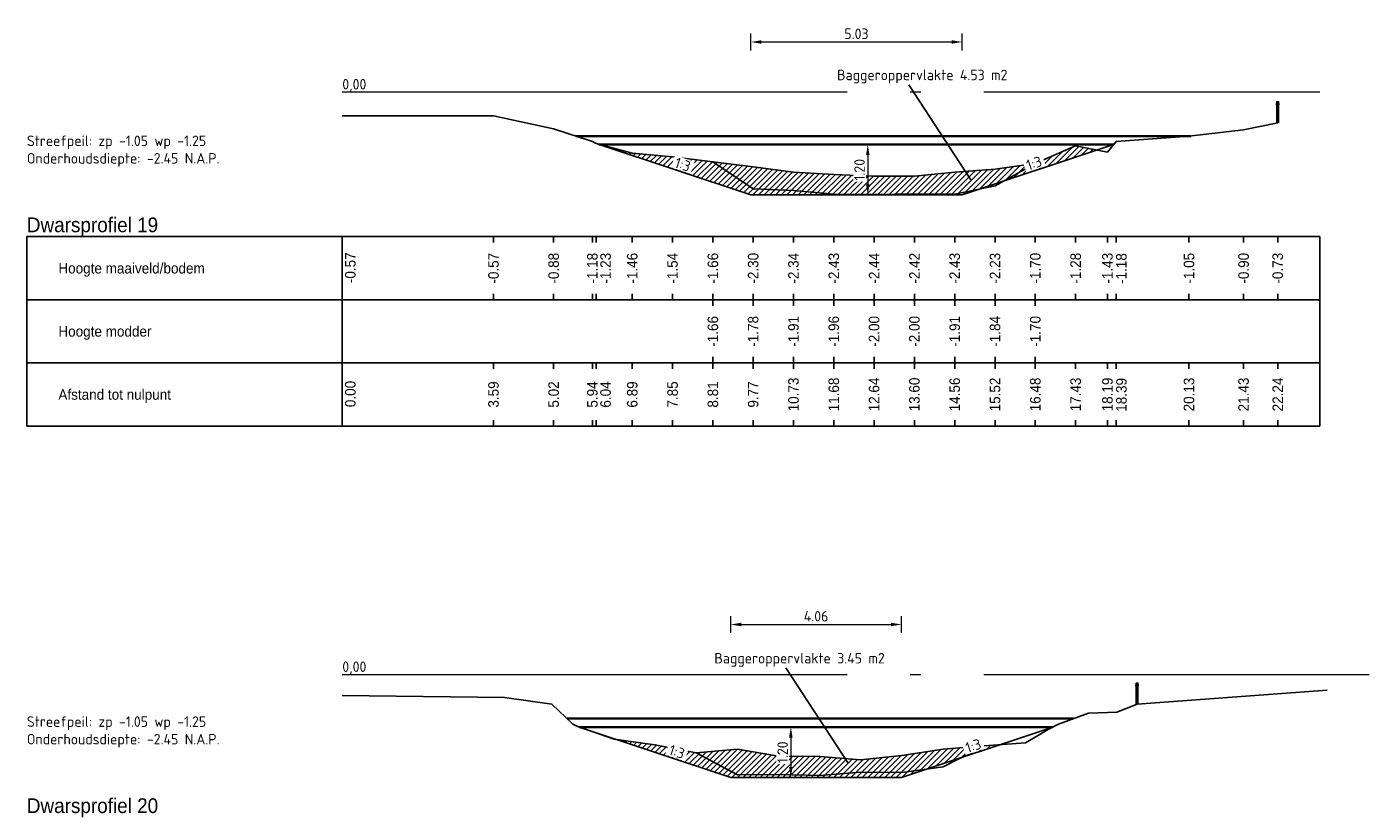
# Model space of a CAD drawing. Header units: metres. Extents: x 163463 to 198797, y 577287 to 592106.
# Tile 15 of 64: x 198180 to 198212, y 581688 to 581706. Entities that reach past the tile are written whole.
import ezdxf
from ezdxf.enums import TextEntityAlignment as Align

# ---------------------------------------------------------------- set-up
doc = ezdxf.new("R2010")
doc.units = ezdxf.units.M
doc.linetypes.add('AL-NAP_LIJN', pattern=[15.25, 12, -1.5, 0.25, -1.5])
doc.linetypes.add('MODDERLIJN', pattern=[2, 1, -1])
for name, color, linetype in [('0932-PRL_MODDERLIJN', 8, 'MODDERLIJN'), ('0943-PRP_RASTER', 8, 'Continuous'), ('0950-PRL_MAAIVELD', 8, 'Continuous'), ('0970-PRO_REFERENTIELIJN', 7, 'Continuous'), ('0971-PRO_BALKLIJN', 1, 'Continuous'), ('0973-PRO_PARAMETERS', 1, 'Continuous'), ('0974-PRO_AFSTAND', 1, 'Continuous'), ('0975-PRO_HOOGTE-MAAIVELD', 1, 'Continuous'), ('0976-PRO_HOOGTE-SLIBLAAG', 1, 'Continuous'), ('baggerarcering', 1, 'Continuous'), ('baggeroppervlak', 7, 'Continuous'), ('Legger', 2, 'Continuous'), ('Teksten', 7, 'Continuous')]:
    doc.layers.add(name, color=color, linetype=linetype)
doc.layers.add('N-WA-WH-GRONDWATERLIJN-G', color=150, linetype='AL-GRONDWATERLIJN', lineweight=35)
doc.layers.add('X-XX-AL-NAP-G', color=7, linetype='AL-NAP_LIJN', lineweight=18)
doc.styles.add('NLCS-ISO', font='NLCS-ISO.ttf')
doc.styles.add('NLCS-ISO-M100-T25', font='NLCS-ISO.ttf', dxfattribs={"height": 0.25})
doc.styles.add('StagCAD', font='txt', dxfattribs={"width": 0.96})
doc.linetypes.add('AL-GRONDWATERLIJN', pattern='A,6,[32,NLCS.SHX,S=1,R=0,X=0,Y=0],6', length=12)
doc.dimstyles.new('NLCS-M100-T25-PIJL_l3_h1', dxfattribs={"dimscale": 0.1, "dimtxt": 0.25, "dimasz": 2.5, "dimexe": 2, "dimexo": 2, "dimgap": 0.7, "dimtad": 1, "dimzin": 0, "dimdsep": 46, "dimtxsty": 'NLCS-ISO-M100-T25', "dimcen": 2.5, "dimdle": 2, "dimclrd": 256, "dimclre": 256, "dimclrt": 256, "dimadec": 1, "dimazin": 0, "dimtfac": 1, "dimtofl": 0, "dimtmove": 1, "dimatfit": 0, "dimfxl": 2, "dimfxlon": 1, "dimtfill": 1, "dimtfillclr": 256, "dimtolj": 1, "dimtzin": 0, "dimlwd": 18, "dimlwe": 18, "dimarcsym": 0})

# ---------------------------------------------------------------- blocks, each defined once
blk = doc.blocks.new('PRASTR', base_point=(0, 1.5))
at = {"layer": '0943-PRP_RASTER'}
for points in [[(-0.04, 1.94, 0), (0.04, 1.94, 0)], [(-0.02, 1.5, 0), (-0.02, 2, 0), (0.02, 2, 0), (0.02, 1.5, 0)]]:
    blk.add_polyline3d(points, dxfattribs=at)
blk = doc.blocks.new('*D522')
at = {"lineweight": 18, "transparency": 16777216}
for p, q in [((198200.148, 581703.468), (198199.948, 581703.468)), ((198200.148, 581703.218), (198200.148, 581702.518)), ((198200.148, 581702.268), (198199.948, 581702.268))]:
    blk.add_line(p, q, dxfattribs=at)
at = {"transparency": 16777216}
for points in [[(198200.107, 581703.218), (198200.19, 581703.218), (198200.148, 581703.468)], [(198200.107, 581702.518), (198200.19, 581702.518), (198200.148, 581702.268)]]:
    blk.add_solid(points, dxfattribs=at)
at = {"layer": 'Defpoints', "color": 0, "transparency": 16777216}
for p in [(198200.148, 581703.468), (198200.148, 581702.268), (198200.148, 581702.268)]:
    blk.add_point(p, dxfattribs=at)
at = {"transparency": 16777216, "insert": (198199.953, 581702.868), "char_height": 0.25, "attachment_point": 5, "rotation": 90, "style": 'NLCS-ISO-M100-T25', "bg_fill": 3, "box_fill_scale": 1.1, "bg_fill_color": 256, "bg_fill_true_color": 13158600, "bg_fill_transparency": 0}
blk.add_mtext('\\A1;1.20', dxfattribs=at)
blk = doc.blocks.new('*D523')
at = {"lineweight": 18, "transparency": 16777216}
for p, q in [((198198.319, 581689.628), (198198.119, 581689.628)), ((198198.319, 581689.378), (198198.319, 581688.678)), ((198198.319, 581688.428), (198198.119, 581688.428))]:
    blk.add_line(p, q, dxfattribs=at)
at = {"transparency": 16777216}
for points in [[(198198.277, 581689.378), (198198.36, 581689.378), (198198.319, 581689.628)], [(198198.277, 581688.678), (198198.36, 581688.678), (198198.319, 581688.428)]]:
    blk.add_solid(points, dxfattribs=at)
at = {"layer": 'Defpoints', "color": 0, "transparency": 16777216}
for p in [(198198.319, 581689.628), (198198.319, 581688.428), (198198.319, 581688.428)]:
    blk.add_point(p, dxfattribs=at)
at = {"transparency": 16777216, "insert": (198198.124, 581689.028), "char_height": 0.25, "attachment_point": 5, "rotation": 90, "style": 'NLCS-ISO-M100-T25', "bg_fill": 3, "box_fill_scale": 1.1, "bg_fill_color": 256, "bg_fill_true_color": 13158600, "bg_fill_transparency": 0}
blk.add_mtext('\\A1;1.20', dxfattribs=at)
blk = doc.blocks.new('*D552')
at = {"lineweight": 18, "transparency": 16777216}
for p, q in [((198197.366, 581705.704), (198197.366, 581706.104)), ((198202.392, 581705.704), (198202.392, 581706.104)), ((198197.616, 581705.904), (198202.142, 581705.904))]:
    blk.add_line(p, q, dxfattribs=at)
at = {"transparency": 16777216}
for points in [[(198197.616, 581705.945), (198197.616, 581705.862), (198197.366, 581705.904)], [(198202.142, 581705.945), (198202.142, 581705.862), (198202.392, 581705.904)]]:
    blk.add_solid(points, dxfattribs=at)
at = {"layer": 'Defpoints', "color": 0, "transparency": 16777216}
for p in [(198202.392, 581705.904), (198197.366, 581702.268), (198202.392, 581702.268)]:
    blk.add_point(p, dxfattribs=at)
at = {"transparency": 16777216, "insert": (198199.879, 581706.099), "char_height": 0.25, "attachment_point": 5, "style": 'NLCS-ISO-M100-T25', "bg_fill": 3, "box_fill_scale": 1.1, "bg_fill_color": 256, "bg_fill_true_color": 13158600, "bg_fill_transparency": 0}
blk.add_mtext('\\A1;5.03', dxfattribs=at)
blk = doc.blocks.new('*D553')
at = {"lineweight": 18, "transparency": 16777216}
for p, q in [((198196.889, 581691.864), (198196.889, 581692.264)), ((198200.948, 581691.864), (198200.948, 581692.264)), ((198197.139, 581692.064), (198200.698, 581692.064))]:
    blk.add_line(p, q, dxfattribs=at)
at = {"transparency": 16777216}
for points in [[(198197.139, 581692.105), (198197.139, 581692.022), (198196.889, 581692.064)], [(198200.698, 581692.105), (198200.698, 581692.022), (198200.948, 581692.064)]]:
    blk.add_solid(points, dxfattribs=at)
at = {"layer": 'Defpoints', "color": 0, "transparency": 16777216}
for p in [(198200.948, 581692.064), (198196.889, 581688.428), (198200.948, 581688.428)]:
    blk.add_point(p, dxfattribs=at)
at = {"transparency": 16777216, "insert": (198198.919, 581692.259), "char_height": 0.25, "attachment_point": 5, "style": 'NLCS-ISO-M100-T25', "bg_fill": 3, "box_fill_scale": 1.1, "bg_fill_color": 256, "bg_fill_true_color": 13158600, "bg_fill_transparency": 0}
blk.add_mtext('\\A1;4.06', dxfattribs=at)

msp = doc.modelspace()

# ---------------------------------------------------------------- hatches: boundary and pattern name
at = {"layer": 'baggerarcering'}
h = msp.add_hatch(dxfattribs=at)
h.set_pattern_fill('ANSI31', color=256, scale=0.03)
h.set_pattern_definition([(45, (1039.14625, -4167.91118), (-0.067351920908, 0.067351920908), [])])
h.paths.add_polyline_path([(198205.599, 581703.337), (198205.089, 581703.438), (198204.131, 581703.018), (198203.173, 581702.878), (198202.214, 581702.808), (198201.256, 581702.718), (198200.298, 581702.718), (198199.34, 581702.758), (198198.381, 581702.808), (198197.423, 581702.938), (198196.465, 581703.058), (198195.507, 581703.178), (198194.548, 581703.258), (198193.766, 581703.468), (198197.366, 581702.268), (198202.392, 581702.268)])
h = msp.add_hatch(dxfattribs=at)
h.set_pattern_fill('ANSI31', color=256, scale=0.03)
h.set_pattern_definition([(45, (1057.74374, -4167.91118), (-0.067351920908, 0.067351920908), [])])
h.paths.add_polyline_path([(198203.275, 581689.204), (198202.916, 581689.178), (198201.943, 581689.098), (198200.961, 581688.948), (198199.979, 581688.848), (198199.006, 581688.928), (198198.024, 581688.938), (198197.052, 581689.098), (198196.069, 581689.018), (198195.087, 581689.208), (198194.189, 581689.328), (198196.889, 581688.428), (198200.948, 581688.428)])

# ---------------------------------------------------------------- linework, layer by layer
at = {"layer": '0932-PRL_MODDERLIJN'}
for points in [[(198196.465, 581703.058), (198197.423, 581702.938), (198198.381, 581702.808), (198199.34, 581702.758), (198200.298, 581702.718), (198201.256, 581702.718), (198202.214, 581702.808), (198203.173, 581702.878), (198204.131, 581703.018)], [(198196.069, 581689.018), (198197.052, 581689.098), (198198.024, 581688.938), (198199.006, 581688.928), (198199.979, 581688.848), (198200.961, 581688.948), (198201.943, 581689.098), (198202.916, 581689.178)], [(198196.069, 581689.018), (198197.052, 581689.098), (198198.024, 581688.938), (198199.006, 581688.928), (198199.979, 581688.848), (198200.961, 581688.948), (198201.943, 581689.098), (198202.916, 581689.178)]]:
    msp.add_lwpolyline(points, dxfattribs=at)
at = {"layer": '0950-PRL_MAAIVELD'}
for points in [[(198187.656, 581704.152), (198191.249, 581704.149), (198192.679, 581703.843), (198193.6, 581703.538), (198193.691, 581703.488), (198194.548, 581703.258), (198195.507, 581703.178), (198196.465, 581703.058), (198197.423, 581702.418), (198198.381, 581702.378), (198199.34, 581702.288), (198200.298, 581702.278), (198201.256, 581702.298), (198202.214, 581702.288), (198203.173, 581702.488), (198204.131, 581703.018), (198205.089, 581703.438), (198205.845, 581703.288), (198206.05, 581703.538), (198207.784, 581703.663), (198209.082, 581703.819), (198209.893, 581703.984)], [(198187.656, 581690.376), (198191.51, 581690.326), (198192.639, 581690.171), (198193.137, 581689.698), (198193.233, 581689.648), (198194.115, 581689.338), (198195.087, 581689.208), (198196.069, 581689.018), (198197.052, 581688.488), (198198.024, 581688.498), (198199.006, 581688.478), (198199.979, 581688.558), (198200.961, 581688.548), (198201.943, 581688.678), (198202.916, 581689.178), (198203.898, 581689.248), (198204.489, 581689.598), (198204.685, 581689.698), (198205.392, 581689.959), (198206.07, 581689.977), (198206.549, 581690.172), (198211.068, 581690.505)]]:
    msp.add_lwpolyline(points, dxfattribs=at)
at = {"layer": '0971-PRO_BALKLIJN'}
for points in [[(198187.656, 581701.278), (198187.656, 581696.778)], [(198180.156, 581699.778), (198187.656, 581699.778)], [(198187.656, 581699.778), (198209.893, 581699.778)], [(198209.893, 581699.778), (198210.893, 581699.778)], [(198180.156, 581698.278), (198187.656, 581698.278)], [(198187.656, 581698.278), (198209.893, 581698.278)], [(198209.893, 581698.278), (198210.893, 581698.278)]]:
    msp.add_lwpolyline(points, dxfattribs=at)
at = {"layer": '0973-PRO_PARAMETERS'}
for points in [[(198187.656, 581696.778), (198180.156, 581696.778), (198180.156, 581701.278), (198187.656, 581701.278)], [(198187.656, 581701.278), (198209.893, 581701.278)], [(198209.893, 581696.778), (198210.893, 581696.778), (198210.893, 581701.278), (198209.893, 581701.278)], [(198209.893, 581696.778), (198187.656, 581696.778)]]:
    msp.add_lwpolyline(points, dxfattribs=at)
at = {"layer": '0974-PRO_AFSTAND'}
for points in [[(198187.656, 581698.278), (198187.656, 581698.136)], [(198191.249, 581698.278), (198191.249, 581698.136)], [(198192.679, 581698.278), (198192.679, 581698.136)], [(198193.6, 581698.278), (198193.6, 581698.136)], [(198193.691, 581698.278), (198193.691, 581698.136)], [(198194.548, 581698.278), (198194.548, 581698.136)], [(198195.507, 581698.278), (198195.507, 581698.136)], [(198196.465, 581698.278), (198196.465, 581698.136)], [(198197.423, 581698.278), (198197.423, 581698.136)], [(198197.423, 581698.278), (198197.423, 581698.136)], [(198198.381, 581698.278), (198198.381, 581698.136)], [(198198.381, 581698.278), (198198.381, 581698.136)], [(198199.34, 581698.278), (198199.34, 581698.136)], [(198199.34, 581698.278), (198199.34, 581698.136)], [(198200.298, 581698.278), (198200.298, 581698.136)], [(198200.298, 581698.278), (198200.298, 581698.136)], [(198201.256, 581698.278), (198201.256, 581698.136)], [(198201.256, 581698.278), (198201.256, 581698.136)], [(198202.214, 581698.278), (198202.214, 581698.136)], [(198202.214, 581698.278), (198202.214, 581698.136)], [(198203.173, 581698.278), (198203.173, 581698.136)], [(198203.173, 581698.278), (198203.173, 581698.136)], [(198204.131, 581698.278), (198204.131, 581698.136)], [(198205.089, 581698.278), (198205.089, 581698.136)], [(198205.845, 581698.278), (198205.845, 581698.136)], [(198206.05, 581698.278), (198206.05, 581698.136)], [(198207.784, 581698.278), (198207.784, 581698.136)], [(198209.082, 581698.278), (198209.082, 581698.136)], [(198209.893, 581698.278), (198209.893, 581698.136)], [(198187.656, 581696.921), (198187.656, 581696.778)], [(198191.249, 581696.921), (198191.249, 581696.778)], [(198192.679, 581696.921), (198192.679, 581696.778)], [(198193.6, 581696.921), (198193.6, 581696.778)], [(198193.691, 581696.921), (198193.691, 581696.778)], [(198194.548, 581696.921), (198194.548, 581696.778)], [(198195.507, 581696.921), (198195.507, 581696.778)], [(198196.465, 581696.921), (198196.465, 581696.778)], [(198197.423, 581696.921), (198197.423, 581696.778)], [(198197.423, 581696.921), (198197.423, 581696.778)], [(198198.381, 581696.921), (198198.381, 581696.778)], [(198198.381, 581696.921), (198198.381, 581696.778)], [(198199.34, 581696.921), (198199.34, 581696.778)], [(198199.34, 581696.921), (198199.34, 581696.778)], [(198200.298, 581696.921), (198200.298, 581696.778)], [(198200.298, 581696.921), (198200.298, 581696.778)], [(198201.256, 581696.921), (198201.256, 581696.778)], [(198201.256, 581696.921), (198201.256, 581696.778)], [(198202.214, 581696.921), (198202.214, 581696.778)], [(198202.214, 581696.921), (198202.214, 581696.778)], [(198203.173, 581696.921), (198203.173, 581696.778)], [(198203.173, 581696.921), (198203.173, 581696.778)], [(198204.131, 581696.921), (198204.131, 581696.778)], [(198205.089, 581696.921), (198205.089, 581696.778)], [(198205.845, 581696.921), (198205.845, 581696.778)], [(198206.05, 581696.921), (198206.05, 581696.778)], [(198207.784, 581696.921), (198207.784, 581696.778)], [(198209.082, 581696.921), (198209.082, 581696.778)], [(198209.893, 581696.921), (198209.893, 581696.778)]]:
    msp.add_lwpolyline(points, dxfattribs=at)
at = {"layer": '0975-PRO_HOOGTE-MAAIVELD'}
for points in [[(198187.656, 581701.278), (198187.656, 581701.136)], [(198191.249, 581701.278), (198191.249, 581701.136)], [(198192.679, 581701.278), (198192.679, 581701.136)], [(198193.6, 581701.278), (198193.6, 581701.136)], [(198193.691, 581701.278), (198193.691, 581701.136)], [(198194.548, 581701.278), (198194.548, 581701.136)], [(198195.507, 581701.278), (198195.507, 581701.136)], [(198196.465, 581701.278), (198196.465, 581701.136)], [(198197.423, 581701.278), (198197.423, 581701.136)], [(198198.381, 581701.278), (198198.381, 581701.136)], [(198199.34, 581701.278), (198199.34, 581701.136)], [(198200.298, 581701.278), (198200.298, 581701.136)], [(198201.256, 581701.278), (198201.256, 581701.136)], [(198202.214, 581701.278), (198202.214, 581701.136)], [(198203.173, 581701.278), (198203.173, 581701.136)], [(198204.131, 581701.278), (198204.131, 581701.136)], [(198205.089, 581701.278), (198205.089, 581701.136)], [(198205.845, 581701.278), (198205.845, 581701.136)], [(198206.05, 581701.278), (198206.05, 581701.136)], [(198207.784, 581701.278), (198207.784, 581701.136)], [(198209.082, 581701.278), (198209.082, 581701.136)], [(198209.893, 581701.278), (198209.893, 581701.136)], [(198187.656, 581699.921), (198187.656, 581699.778)], [(198191.249, 581699.921), (198191.249, 581699.778)], [(198192.679, 581699.921), (198192.679, 581699.778)], [(198193.6, 581699.921), (198193.6, 581699.778)], [(198193.691, 581699.921), (198193.691, 581699.778)], [(198194.548, 581699.921), (198194.548, 581699.778)], [(198195.507, 581699.921), (198195.507, 581699.778)], [(198196.465, 581699.921), (198196.465, 581699.778)], [(198197.423, 581699.921), (198197.423, 581699.778)], [(198198.381, 581699.921), (198198.381, 581699.778)], [(198199.34, 581699.921), (198199.34, 581699.778)], [(198200.298, 581699.921), (198200.298, 581699.778)], [(198201.256, 581699.921), (198201.256, 581699.778)], [(198202.214, 581699.921), (198202.214, 581699.778)], [(198203.173, 581699.921), (198203.173, 581699.778)], [(198204.131, 581699.921), (198204.131, 581699.778)], [(198205.089, 581699.921), (198205.089, 581699.778)], [(198205.845, 581699.921), (198205.845, 581699.778)], [(198206.05, 581699.921), (198206.05, 581699.778)], [(198207.784, 581699.921), (198207.784, 581699.778)], [(198209.082, 581699.921), (198209.082, 581699.778)], [(198209.893, 581699.921), (198209.893, 581699.778)]]:
    msp.add_lwpolyline(points, dxfattribs=at)
at = {"layer": '0976-PRO_HOOGTE-SLIBLAAG'}
for points in [[(198196.465, 581699.778), (198196.465, 581699.636)], [(198197.423, 581699.778), (198197.423, 581699.636)], [(198198.381, 581699.778), (198198.381, 581699.636)], [(198199.34, 581699.778), (198199.34, 581699.636)], [(198200.298, 581699.778), (198200.298, 581699.636)], [(198201.256, 581699.778), (198201.256, 581699.636)], [(198202.214, 581699.778), (198202.214, 581699.636)], [(198203.173, 581699.778), (198203.173, 581699.636)], [(198204.131, 581699.778), (198204.131, 581699.636)], [(198196.465, 581698.421), (198196.465, 581698.278)], [(198197.423, 581698.421), (198197.423, 581698.278)], [(198198.381, 581698.421), (198198.381, 581698.278)], [(198199.34, 581698.421), (198199.34, 581698.278)], [(198200.298, 581698.421), (198200.298, 581698.278)], [(198201.256, 581698.421), (198201.256, 581698.278)], [(198202.214, 581698.421), (198202.214, 581698.278)], [(198203.173, 581698.421), (198203.173, 581698.278)], [(198204.131, 581698.421), (198204.131, 581698.278)]]:
    msp.add_lwpolyline(points, dxfattribs=at)
at = {"layer": 'baggeroppervlak'}
for p, q in [((198202.6, 581702.627), (198201.121, 581704.889)), ((198199.683, 581688.769), (198198.204, 581691.031))]:
    msp.add_line(p, q, dxfattribs=at)
at = {"layer": 'Legger', "flags": 128}
for points in [[(198193.766, 581703.468), (198197.366, 581702.268), (198202.392, 581702.268), (198205.992, 581703.468)], [(198193.289, 581689.628), (198196.889, 581688.428), (198200.948, 581688.428), (198204.548, 581689.628)]]:
    msp.add_lwpolyline(points, dxfattribs=at)
at = {"layer": 'N-WA-WH-GRONDWATERLIJN-G'}
for p, q in [((198193.207, 581703.668), (198207.826, 581703.668)), ((198193.766, 581703.468), (198205.992, 581703.468)), ((198193.001, 581689.828), (198205.037, 581689.828)), ((198193.289, 581689.628), (198204.548, 581689.628))]:
    msp.add_line(p, q, dxfattribs=at)
at = {"layer": 'X-XX-AL-NAP-G'}
for p, q in [((198187.656, 581704.718), (198210.893, 581704.718)), ((198187.656, 581690.878), (198212.068, 581690.878))]:
    msp.add_line(p, q, dxfattribs=at)

# ---------------------------------------------------------------- block references
at = {"layer": '0943-PRP_RASTER'}
for p in [(198209.893, 581703.984), (198206.549, 581690.172)]:
    msp.add_blockref('PRASTR', p, dxfattribs=at)

# ---------------------------------------------------------------- texts
at = {"layer": '0970-PRO_REFERENTIELIJN', "char_height": 0.35, "width": 3.4272, "attachment_point": 7, "style": 'StagCAD'}
for s, insert in [('Dwarsprofiel 19  ', (198180.156, 581701.278)), ('Dwarsprofiel 20  ', (198180.156, 581687.478))]:
    msp.add_mtext(s, dxfattribs=dict(at, insert=insert))
at = {"layer": '0973-PRO_PARAMETERS', "style": 'StagCAD', "width": 0.96}
for s, p in [('Hoogte maaiveld/bodem', (198180.906, 581700.528)), ('Hoogte modder', (198180.906, 581699.028)), ('Afstand tot nulpunt', (198180.906, 581697.528))]:
    msp.add_text(s, height=0.25, dxfattribs=at).set_placement(p, align=Align.MIDDLE_LEFT)
at = {"layer": '0974-PRO_AFSTAND', "style": 'StagCAD', "width": 0.96}
for s, p in [('0.00', (198187.846, 581697.54)), ('3.59', (198191.249, 581697.528)), ('5.02', (198192.679, 581697.528)), ('5.94', (198193.6, 581697.528)), ('6.04', (198193.914, 581697.528)), ('6.89', (198194.548, 581697.528)), ('7.85', (198195.507, 581697.528)), ('8.81', (198196.465, 581697.528)), ('9.77', (198197.423, 581697.528)), ('9.77', (198197.423, 581697.528)), ('10.73', (198198.381, 581697.528)), ('10.73', (198198.381, 581697.528)), ('11.68', (198199.34, 581697.528)), ('11.68', (198199.34, 581697.528)), ('12.64', (198200.298, 581697.528)), ('12.64', (198200.298, 581697.528)), ('13.60', (198201.256, 581697.528)), ('13.60', (198201.256, 581697.528)), ('14.56', (198202.214, 581697.528)), ('14.56', (198202.214, 581697.528)), ('15.52', (198203.173, 581697.528)), ('15.52', (198203.173, 581697.528)), ('16.48', (198204.131, 581697.528)), ('17.43', (198205.089, 581697.528)), ('18.19', (198205.845, 581697.528)), ('18.39', (198206.177, 581697.519)), ('20.13', (198207.784, 581697.528)), ('21.43', (198209.082, 581697.528)), ('22.24', (198209.893, 581697.528))]:
    msp.add_text(s, height=0.25, rotation=90, dxfattribs=at).set_placement(p, align=Align.MIDDLE)
at = {"layer": '0975-PRO_HOOGTE-MAAIVELD', "style": 'StagCAD', "width": 0.96}
for s, p in [('-0.57', (198187.846, 581700.54)), ('-0.57', (198191.249, 581700.528)), ('-0.88', (198192.679, 581700.528)), ('-1.18', (198193.6, 581700.528)), ('-1.23', (198193.914, 581700.528)), ('-1.46', (198194.548, 581700.528)), ('-1.54', (198195.507, 581700.528)), ('-1.66', (198196.465, 581700.528)), ('-2.30', (198197.423, 581700.528)), ('-2.34', (198198.381, 581700.528)), ('-2.43', (198199.34, 581700.528)), ('-2.44', (198200.298, 581700.528)), ('-2.42', (198201.256, 581700.528)), ('-2.43', (198202.214, 581700.528)), ('-2.23', (198203.173, 581700.528)), ('-1.70', (198204.131, 581700.528)), ('-1.28', (198205.089, 581700.528)), ('-1.43', (198205.845, 581700.528)), ('-1.18', (198206.177, 581700.519)), ('-1.05', (198207.784, 581700.528)), ('-0.90', (198209.082, 581700.528)), ('-0.73', (198209.893, 581700.528))]:
    msp.add_text(s, height=0.25, rotation=90, dxfattribs=at).set_placement(p, align=Align.MIDDLE)
at = {"layer": '0976-PRO_HOOGTE-SLIBLAAG', "style": 'StagCAD', "width": 0.96}
for s, p in [('-1.66', (198196.465, 581699.028)), ('-1.78', (198197.423, 581699.028)), ('-1.91', (198198.381, 581699.028)), ('-1.96', (198199.34, 581699.028)), ('-2.00', (198200.298, 581699.028)), ('-2.00', (198201.256, 581699.028)), ('-1.91', (198202.214, 581699.028)), ('-1.84', (198203.173, 581699.028)), ('-1.70', (198204.131, 581699.028))]:
    msp.add_text(s, height=0.25, rotation=90, dxfattribs=at).set_placement(p, align=Align.MIDDLE)
at = {"layer": 'baggeroppervlak', "style": 'NLCS-ISO'}
for s, p in [('Baggeroppervlakte 4.53 m2', (198201.443, 581704.92)), ('Baggeroppervlakte 3.45 m2', (198198.526, 581691.062))]:
    msp.add_text(s, height=0.25, dxfattribs=at).set_placement(p, align=Align.BOTTOM_CENTER)
at = {"layer": 'Teksten', "char_height": 0.25, "width": 6.125, "attachment_point": 7, "style": 'NLCS-ISO'}
for s, insert in [('0,00 ', (198187.656, 581704.718)), ('Streefpeil: zp -1.05 wp -1.25 Onderhoudsdiepte: -2.45 N.A.P.', (198180.156, 581702.939)), ('0,00 ', (198187.656, 581690.878)), ('Streefpeil: zp -1.05 wp -1.25 Onderhoudsdiepte: -2.45 N.A.P.', (198180.156, 581689.139))]:
    msp.add_mtext(s, dxfattribs=dict(at, insert=insert))

# ---------------------------------------------------------------- next in the draw order: texts
at = {"layer": 'baggeroppervlak', "char_height": 0.25, "width": 0.43481, "attachment_point": 8, "style": 'NLCS-ISO', "bg_fill": 3, "box_fill_scale": 1.1, "bg_fill_color": 256, "bg_fill_transparency": 0}
for insert, rotation in [((198195.71, 581702.873), 341.5651), ((198204.141, 581702.904), 18.4349), ((198202.697, 581689.064), 18.4349), ((198195.57, 581688.921), 341.5651)]:
    msp.add_mtext('1:3', dxfattribs=dict(at, insert=insert, rotation=rotation))

# ---------------------------------------------------------------- next in the draw order: dimensions: what is measured, and where the dimension line sits
for p1, p2, picture, middle in [((198200.148, 581703.468), (198200.148, 581702.268), '*D522', (198199.953, 581702.868)), ((198198.319, 581689.628), (198198.319, 581688.428), '*D523', (198198.124, 581689.028))]:
    dim = msp.add_aligned_dim(p1=p1, p2=p2, distance=0, dimstyle='NLCS-M100-T25-PIJL_l3_h1')
    dim.commit()
    dim.dimension.update_dxf_attribs({"geometry": picture, "text_midpoint": middle})

# ---------------------------------------------------------------- next in the draw order: dimensions: what is measured, and where the dimension line sits
for base, p1, p2, picture, middle in [((198202.392, 581705.904), (198197.366, 581702.268), (198202.392, 581702.268), '*D552', (198199.879, 581706.099)), ((198200.948, 581692.064), (198196.889, 581688.428), (198200.948, 581688.428), '*D553', (198198.919, 581692.259))]:
    dim = msp.add_linear_dim(base=base, p1=p1, p2=p2, dimstyle='NLCS-M100-T25-PIJL_l3_h1')
    dim.commit()
    dim.dimension.update_dxf_attribs({"geometry": picture, "text_midpoint": middle})

doc.saveas('drawing.dxf')
